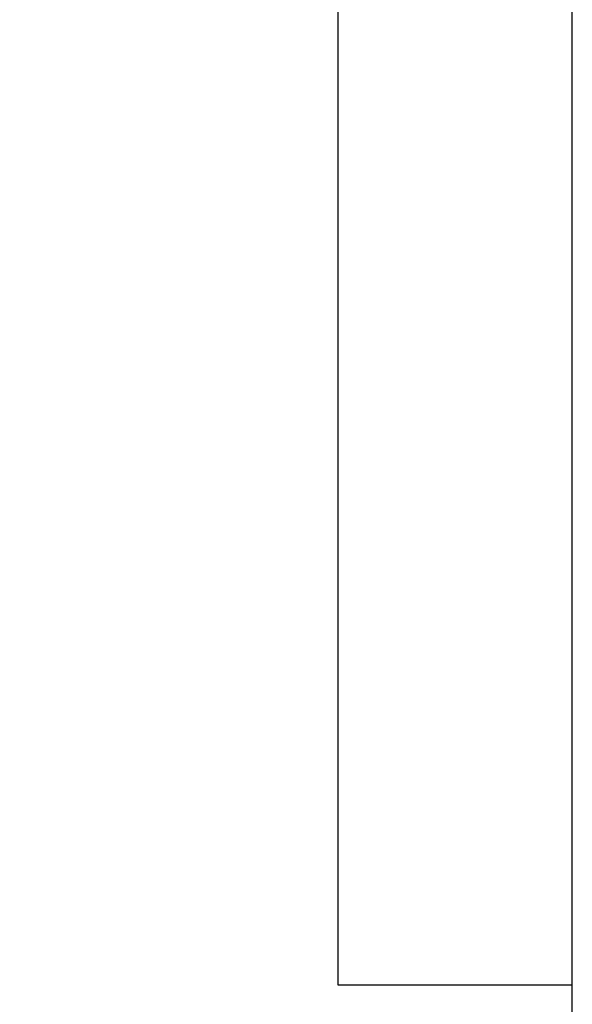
# Model space of a CAD drawing. Header units: millimetres. Extents: x 78 to 517, y 120 to 343.
# Tile 36 of 40: x 119.53 to 122.6, y 224.57 to 230.04. Entities that reach past the tile are written whole.
import ezdxf

# ---------------------------------------------------------------- set-up
doc = ezdxf.new("R2010")
doc.units = ezdxf.units.MM
doc.header["$LTSCALE"] = 30.734
doc.layers.get('0').update_dxf_attribs({"linetype": 'CONTINUOUS'})
doc.layers.add('KONSTR_EL', color=7, linetype='CONTINUOUS')

msp = doc.modelspace()

# ---------------------------------------------------------------- linework, layer by layer
at = {"color": 7, "linetype": 'CONTINUOUS'}
msp.add_line((122.5995, 124.9817), (122.5995, 314.9817), dxfattribs=at)
at = {"layer": 'KONSTR_EL', "color": 4, "linetype": 'CONTINUOUS'}
for p, q in [((121.2995, 224.6817), (121.2995, 236.3191)), ((122.5995, 224.6817), (121.2995, 224.6817))]:
    msp.add_line(p, q, dxfattribs=at)
for radius, start, end in [(34, 79.83406, 280.16594), (27.2, 77.25474, 282.74526), (20.4, 72.89477, 287.10467), (17, 90, 290.67264)]:
    msp.add_arc((116.5995, 219.9817), radius, start, end, dxfattribs=at)

doc.saveas('drawing.dxf')
